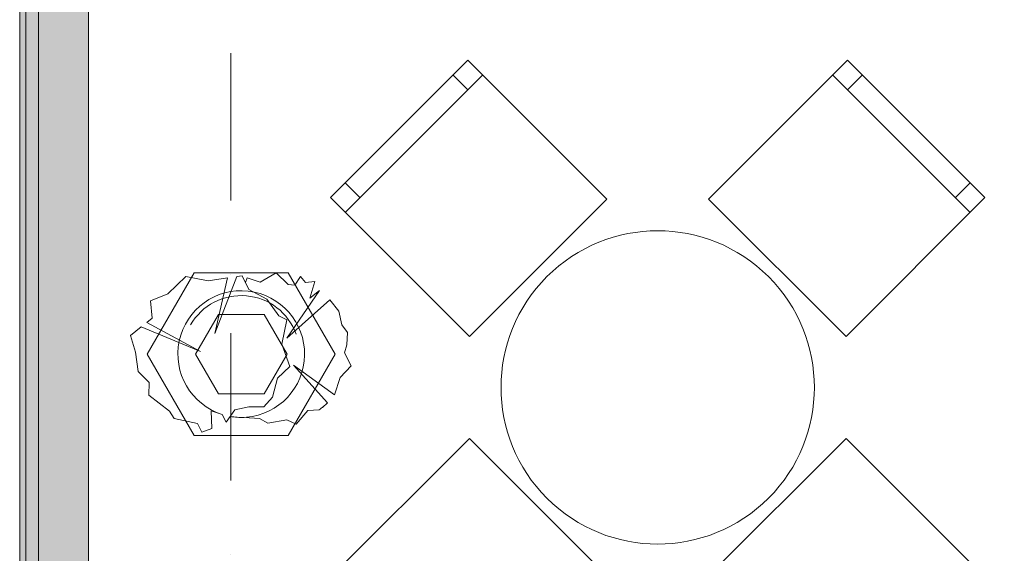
# Model space of a CAD drawing. Header units: millimetres. Extents: x -14761 to 157739, y -22400 to 107990.
# Tile 70 of 228: x 35945 to 38301, y 52121 to 53398. Entities that reach past the tile are written whole.
import ezdxf

# ---------------------------------------------------------------- set-up
doc = ezdxf.new("R2010")
doc.units = ezdxf.units.MM
doc.header["$MEASUREMENT"] = 0
doc.linetypes.add('Штриховая', pattern=[564.444447, 282.222223, -282.222223])
doc.linetypes.add('Штрихпунктирная', pattern=[670.277762, 352.777767, -176.388884, 0, -141.111112])
for name, color, linetype in [('Интерьер - Мебель', 7, 'Continuous'), ('Конструктив - Стены наружние фасад', 7, 'Continuous'), ('Элемент Модели - Зона', 7, 'Continuous'), ('Элемент Модели - Оси', 7, 'Continuous')]:
    doc.layers.add(name, color=color, linetype=linetype)

msp = doc.modelspace()

# ---------------------------------------------------------------- hatches: boundary and pattern name
at = {"layer": 'Конструктив - Стены наружние фасад', "linetype": 'Continuous', "lineweight": 0, "true_color": 0x000000}
for points in [[(35945, 54100), (35945, 42262.5), (35960, 42262.5), (35960, 54100)], [(35990, 53700), (35960, 53700), (35960, 42262.5), (35990, 42262.5)], [(35990, 53700), (35990, 42262.5), (36110, 42262.5), (36110, 53700)]]:
    msp.add_hatch(color=18, dxfattribs=at).paths.add_polyline_path(points)

# ---------------------------------------------------------------- linework, layer by layer
at = {"layer": 'Интерьер - Мебель', "color": 7, "linetype": 'Continuous', "lineweight": 15}
for p, q in [((36724.1, 52936.7), (37052.9, 53265.5)), ((37017.5, 53230.2), (36982.2, 53265.5)), ((37890.8, 53265.5), (38219.6, 52936.7)), ((37926.2, 53230.2), (37961.5, 53265.5)), ((36759.4, 52972.1), (36724.1, 53007.4)), ((38184.2, 52972.1), (38219.6, 53007.4)), ((36362.7, 52792.4), (36250.2, 52597.6)), ((36587.7, 52792.4), (36362.7, 52792.4)), ((36700.2, 52597.6), (36587.7, 52792.4)), ((36365.7, 52597.6), (36420.5, 52692.4)), ((36420.5, 52692.4), (36530, 52692.4)), ((36530, 52692.4), (36584.8, 52597.6)), ((36250.2, 52597.6), (36362.7, 52402.7)), ((36420.5, 52502.7), (36365.7, 52597.6)), ((36584.8, 52597.6), (36530, 52502.7)), ((36587.7, 52402.7), (36700.2, 52597.6)), ((36530, 52502.7), (36420.5, 52502.7)), ((36362.7, 52402.7), (36587.7, 52402.7))]:
    msp.add_line(p, q, dxfattribs=at)
at = {"layer": 'Интерьер - Мебель', "color": 252, "linetype": 'Continuous', "lineweight": 5}
for p, q in [((36493, 52752.3), (36477.5, 52785.1)), ((36536.6, 52728.7), (36493, 52752.3)), ((36565.3, 52689.5), (36536.6, 52728.7)), ((36584.4, 52679.8), (36565.3, 52689.5)), ((36572.4, 52621.2), (36584.4, 52679.8)), ((36591.3, 52567.7), (36572.4, 52621.2)), ((36562, 52540.1), (36591.3, 52567.7)), ((36550.3, 52494.7), (36562, 52540.1)), ((36550.3, 52494.7), (36529.2, 52471)), ((36439.5, 52434.8), (36460.2, 52464.1)), ((36460.2, 52464.1), (36493, 52471)), ((36493, 52471), (36529.2, 52471))]:
    msp.add_line(p, q, dxfattribs=at)
at = {"layer": 'Интерьер - Мебель', "color": 7, "linetype": 'Continuous', "lineweight": 15, "flags": 128}
for points in [[(37021.1, 52639.7), (37349.9, 52968.5), (37017.5, 53300.9), (36688.7, 52972.1)], [(37593.8, 52968.5), (37922.6, 52639.7), (38255, 52972.1), (37926.2, 53300.9)], [(37349.9, 52067), (37021.1, 52395.8), (36688.7, 52063.4), (37017.5, 51734.6)], [(37922.6, 52395.8), (37593.8, 52067), (37926.2, 51734.6), (38255, 52063.4)]]:
    msp.add_lwpolyline(points, close=True, dxfattribs=at)
msp.add_lwpolyline([(37206.7, 52782.9, 1), (37737, 52252.6, 1)], format="xyb", close=True, dxfattribs=at)
at = {"layer": 'Интерьер - Мебель', "color": 252, "linetype": 'Continuous', "lineweight": 5, "flags": 128}
msp.add_lwpolyline([(36449, 52448.3), (36439.5, 52434.8), (36429.6, 52453), (36403.3, 52461.7), (36405, 52419.6), (36380.8, 52410.7), (36370.5, 52431.4), (36314.8, 52443.4), (36303.2, 52460.7), (36254.4, 52499), (36254.9, 52529.7), (36228.3, 52556.3), (36222.4, 52602.2), (36210, 52641.9), (36235.9, 52662.6), (36377.4, 52603.9), (36249.4, 52673.3), (36261.8, 52683.3), (36258.3, 52724.7), (36299.7, 52741.9), (36342.9, 52783.3), (36396.4, 52773), (36442.4, 52779.8), (36411.9, 52647), (36464.6, 52783.2), (36477.5, 52785.1), (36485.2, 52768.7), (36489.5, 52779.9), (36520.6, 52769.5), (36558.5, 52792), (36587.9, 52764.4), (36603.4, 52762.6), (36617.2, 52783.3), (36629.2, 52768.9), (36651.7, 52771.3), (36639.6, 52731.6), (36662.2, 52750), (36584.5, 52635.7), (36687.6, 52727.5), (36708.6, 52700.1), (36715.6, 52667.7), (36729.8, 52649.3), (36727.6, 52619.4), (36722.5, 52600.4), (36738, 52569.4), (36712.1, 52541.8), (36698.4, 52499.9), (36600, 52571.1), (36681.5, 52481, -0.037017), (36661.5, 52464.2), (36634.5, 52462.4), (36606.9, 52429.6), (36584.4, 52440), (36538.5, 52432.1), (36518.9, 52443.4), (36482.4, 52446.2, -0.055393), (36449, 52448.3)], format="xyb", close=True, dxfattribs=at)
at = {"layer": 'Интерьер - Мебель', "color": 252, "linetype": 'Continuous', "lineweight": 5}
for centre, radius, start, end in [((36475.2, 52597.6), 151.6, 274.7103, 252.4577), ((36475.2, 52597.6), 140, 20, 150.0001), ((36558.5, 52607.3), 176.3, 305.7355, 314.2152), ((36475.2, 52597.6), 151.6, 260.0315, 272.7136)]:
    msp.add_arc(centre, radius, start, end, dxfattribs=at)
at = {"layer": 'Конструктив - Стены наружние фасад', "color": 251, "linetype": 'Continuous', "lineweight": 20, "true_color": 0x575757}
for p, q in [((35960, 42262.5), (35960, 53700)), ((35990, 42262.5), (35990, 53700))]:
    msp.add_line(p, q, dxfattribs=at)
at = {"layer": 'Конструктив - Стены наружние фасад', "color": 251, "linetype": 'Continuous', "lineweight": 20, "true_color": 0x575757, "flags": 128}
for points in [[(35945, 54100), (35945, 42262.5)], [(36110, 42385), (36110, 53700)]]:
    msp.add_lwpolyline(points, dxfattribs=at)
at = {"layer": 'Элемент Модели - Зона', "color": 7, "linetype": 'Штриховая', "lineweight": 15, "flags": 128}
msp.add_lwpolyline([(36110, 45157.4), (36110, 44957.4), (36150, 44957.4), (36150, 45300), (36750, 45300), (36750, 45000), (44700, 45000), (44700, 45300), (45300, 45300), (45300, 45000), (53700, 45000), (53700, 45300), (54300, 45300), (54300, 44957.4), (61025, 44957.4), (61025, 54212.5), (61035.5, 54212.5), (61035.5, 59730), (60580, 59730), (60580, 63080), (60300, 63080), (60300, 63320), (62680, 63320), (62680, 64500), (55920, 64500), (55920, 63320), (58800, 63320), (58800, 63080), (58000, 63080), (58000, 52600), (48600, 52600), (48600, 53700), (36110, 53700), (36110, 53650)], close=True, dxfattribs=at)
at = {"layer": 'Элемент Модели - Оси', "color": 7, "linetype": 'Штрихпунктирная', "lineweight": 15}
msp.add_line((36450, 92200), (36450, -1975), dxfattribs=at)

doc.saveas('drawing.dxf')
